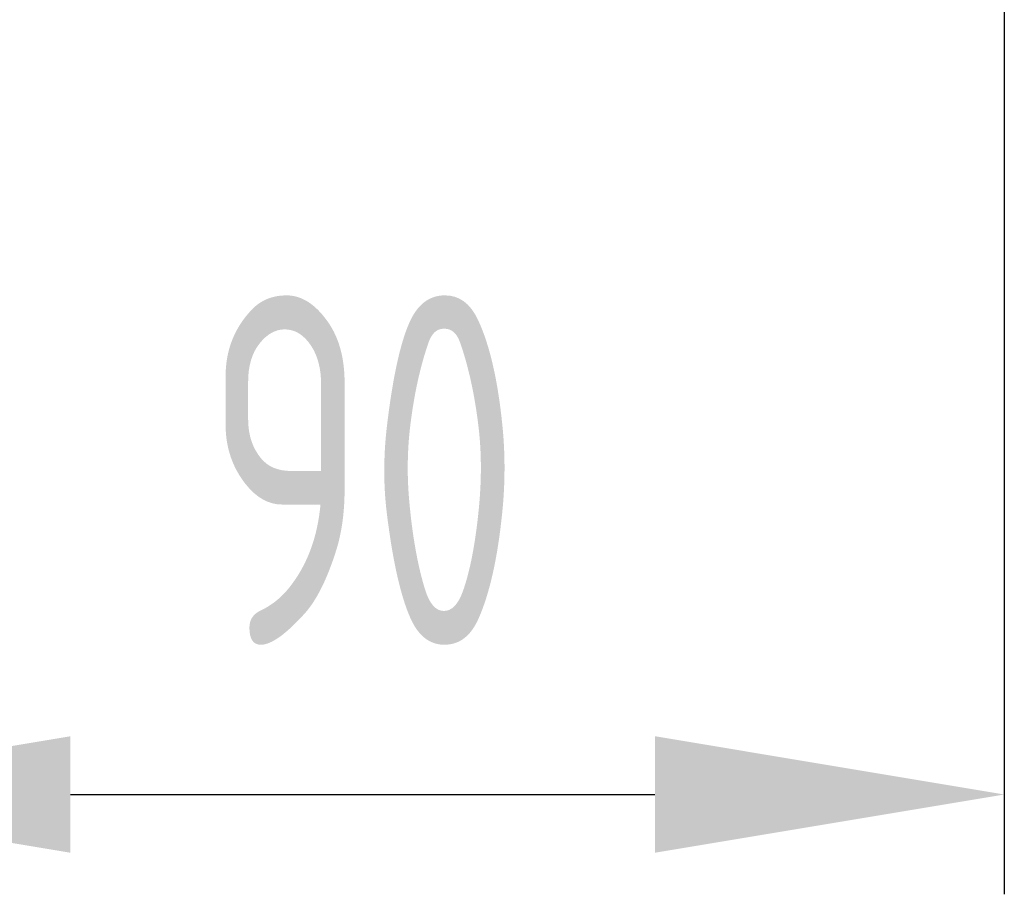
# Model space of a CAD drawing. Header units: millimetres. Extents: x -46 to 5160, y -5105 to -1541.
# Tile 62 of 104: x 3678 to 3748, y -4439 to -4378. Entities that reach past the tile are written whole.
import ezdxf

# ---------------------------------------------------------------- set-up
doc = ezdxf.new("R2010")
doc.units = ezdxf.units.MM
doc.header["$LTSCALE"] = 0.3175
doc.layers.add('7标注层', color=4, linetype='Continuous', lineweight=13)
doc.styles.add('PC_TEXTSTYLE', font='ISOCP.SHX', dxfattribs={"width": 0.707, "bigfont": 'GBCBIG.SHX'})
doc.dimstyles.new('GB_LINEAR', dxfattribs={"dimtxt": 3.5, "dimasz": 3.5, "dimexe": 1, "dimexo": 0, "dimgap": 1.5, "dimtad": 1, "dimdsep": 46, "dimtxsty": 'PC_TEXTSTYLE', "dimcen": 0, "dimclrd": 256, "dimclrt": 3, "dimadec": 0, "dimazin": 2, "dimtp": 0.1, "dimtm": 0.1, "dimtfac": 0.71, "dimtdec": 3, "dimtmove": 0, "dimatfit": 3, "dimfxl": 1, "dimtfill": 1, "dimarcsym": 0})

# ---------------------------------------------------------------- blocks, each defined once
blk = doc.blocks.new('*D60')
at = {"layer": '7标注层', "color": 0, "lineweight": -2, "transparency": 16777216}
for p, q in [((3657.509, -4355.07), (3657.509, -4439.07)), ((3747.509, -4355.07), (3747.509, -4439.07))]:
    blk.add_line(p, q, dxfattribs=at)
at = {"layer": '7标注层', "lineweight": -2, "transparency": 16777216}
blk.add_line((3682.009, -4432.07), (3723.009, -4432.07), dxfattribs=at)
at = {"layer": '7标注层', "transparency": 16777216}
for points in [[(3682.009, -4427.986), (3682.009, -4436.153), (3657.509, -4432.07)], [(3723.009, -4436.153), (3723.009, -4427.986), (3747.509, -4432.07)]]:
    blk.add_solid(points, dxfattribs=at)
at = {"layer": 'Defpoints', "color": 0, "transparency": 16777216}
for p in [(3657.509, -4355.07), (3747.509, -4355.07), (3747.509, -4432.07)]:
    blk.add_point(p, dxfattribs=at)
at = {"layer": '7标注层', "color": 3, "transparency": 16777216, "insert": (3702.509, -4409.32), "char_height": 24.5, "attachment_point": 5, "style": 'PC_TEXTSTYLE', "bg_fill": 3, "box_fill_scale": 1.1, "bg_fill_color": 257, "bg_fill_transparency": 0}
blk.add_mtext('90', dxfattribs=at)

msp = doc.modelspace()

# ---------------------------------------------------------------- dimensions: what is measured, and where the dimension line sits
at = {"layer": '7标注层'}
dim = msp.add_linear_dim(base=(3747.50922, -4432.0698), p1=(3657.50922, -4355.0698), p2=(3747.50922, -4355.0698), dimstyle='GB_LINEAR', override={"dimscale": 7, "dimgap": 1.5, "dimtad": 1, "dimjust": 0, "dimdec": 2, "dimlfac": 1, "dimse1": 0, "dimse2": 0, "dimsd1": 0, "dimsd2": 0, "dimclrd": 256, "dimclre": 0, "dimtofl": 1}, dxfattribs=at)
dim.commit()
dim.dimension.update_dxf_attribs({"geometry": '*D60', "text_midpoint": (3702.50922, -4409.3198)})

doc.saveas('drawing.dxf')
